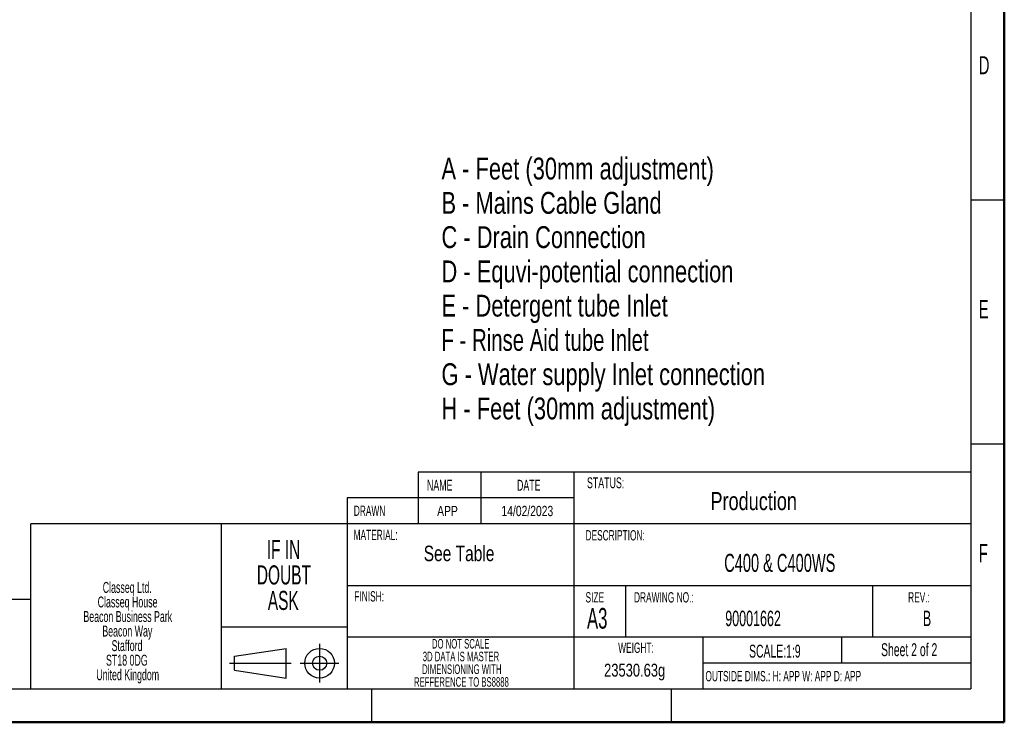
# Paper-space layout 'Specification Drawing' of a CAD drawing. Header units: millimetres. Extents: x 0 to 420, y 0 to 297.
# Tile 33 of 38: x 229 to 420, y 0 to 136. Entities that reach past the tile are written whole.
import ezdxf

# ---------------------------------------------------------------- set-up
doc = ezdxf.new("R2010")
doc.units = ezdxf.units.MM
doc.layers.add('BOARDER', color=7, linetype='Continuous', lineweight=25)
doc.styles.add('SLDTEXTSTYLE0', font='TXT', dxfattribs={"width": 0.75})
doc.styles.add('SLDTEXTSTYLE1', font='TXT', dxfattribs={"width": 0.605})
doc.styles.add('SLDTEXTSTYLE2', font='TXT', dxfattribs={"width": 0.697917})

psp = doc.layouts.new('Specification Drawing')

# ---------------------------------------------------------------- linework, layer by layer
at = {"layer": 'BOARDER', "linetype": 'Continuous', "lineweight": 50}
for p, q in [((420, 0), (420, 297)), ((0, 0), (420, 0))]:
    psp.add_line(p, q, dxfattribs=at)
at = {"layer": 'BOARDER'}
for p, q in [((413.5, 290.5), (413.5, 6.5)), ((413.5, 101.3), (420, 101.3)), ((413.5, 54), (420, 54)), ((413.5, 48.5), (306.2989, 48.5)), ((306.2989, 48.5), (306.2989, 38.5)), ((318.5096, 38.5), (318.5096, 48.5)), ((336.5, 48.5), (336.5, 6.5)), ((336.5, 43.5), (292.5, 43.5)), ((292.5, 43.5), (292.5, 6.5)), ((231.16, 6.5), (231.16, 38.5)), ((413.5, 38.5), (231.16, 38.5)), ((268.16, 6.5), (268.16, 38.5)), ((292.5, 26.5), (336.4241, 26.5)), ((336.5, 26.5), (413.5, 26.5)), ((346.5, 26.5), (346.5, 16.5)), ((394.5, 16.5), (394.5, 26.5)), ((6.5, 23.8413), (231.16, 23.8413)), ((268.16, 18.5), (292.5, 18.5)), ((292.5, 18.5), (292.6659, 18.5)), ((413.5, 16.5), (292.5, 16.5)), ((361.5, 16.5), (361.5, 6.5)), ((388.5, 11.5), (388.5, 16.5)), ((270.6652, 12.8271), (280.6652, 14.3271)), ((280.6652, 8.5771), (280.6652, 14.3271)), ((287.1652, 15.2021), (287.1652, 7.7021)), ((270.6652, 10.0771), (270.6652, 12.8271)), ((361.5, 11.5), (413.5, 11.5)), ((269.6652, 11.4521), (281.6652, 11.4521)), ((270.6652, 10.0771), (280.6652, 8.5771)), ((283.4152, 11.4521), (290.9152, 11.4521)), ((6.5, 6.5), (413.5, 6.5)), ((297.2, 6.5), (297.2, 0)), ((355.34, 6.5), (355.34, 0))]:
    psp.add_line(p, q, dxfattribs=at)
for radius in [2.875, 1.375]:
    psp.add_circle((287.1652, 11.4521), radius, dxfattribs=at)

# ---------------------------------------------------------------- texts
at = {"color": 7, "linetype": 'Continuous', "lineweight": 0, "char_height": 4.233333, "attachment_point": 1}
for s, insert, style in [('A - Feet (30mm adjustment)', (310.8066, 109.4703), 'SLDTEXTSTYLE0'), ('B - Mains Cable Gland', (310.8066, 102.8258), 'SLDTEXTSTYLE0'), ('C - Drain Connection', (310.8066, 96.1814), 'SLDTEXTSTYLE0'), ('D - Equvi-potential connection', (310.8066, 89.5369), 'SLDTEXTSTYLE0'), ('E - Detergent tube Inlet', (310.8066, 82.8925), 'SLDTEXTSTYLE0'), ('F - Rinse Aid tube Inlet', (310.8066, 76.248), 'SLDTEXTSTYLE2'), ('G - Water supply Inlet connection', (310.8066, 69.6036), 'SLDTEXTSTYLE0'), ('H - Feet (30mm adjustment)', (310.8066, 62.9592), 'SLDTEXTSTYLE0')]:
    psp.add_mtext(s, dxfattribs=dict(at, insert=insert, style=style))
at = {"layer": 'BOARDER'}
for s, insert, char_height, attachment_point, style in [('D', (415.0709, 129.1445), 3.5, 1, 'SLDTEXTSTYLE1'), ('E', (415.0709, 81.8445), 3.5, 1, 'SLDTEXTSTYLE1'), ('NAME', (307.9942, 47.0163), 2.11667, 1, 'SLDTEXTSTYLE1'), ('DATE', (327.7416, 47.0163), 2.11667, 2, 'SLDTEXTSTYLE1'), ('STATUS:', (339.0386, 47.4973), 2.11667, 1, 'SLDTEXTSTYLE1'), ('Production', (371.3834, 44.6346), 3.5, 2, 'SLDTEXTSTYLE0'), ('14/02/2023', (327.4653, 41.9662), 2, 2, 'SLDTEXTSTYLE0'), ('DRAWN', (293.7977, 42.0104), 2, 1, 'SLDTEXTSTYLE1'), ('APP', (311.9756, 41.9662), 2, 2, 'SLDTEXTSTYLE0'), ('MATERIAL:', (293.7552, 37.3306), 2, 1, 'SLDTEXTSTYLE1'), ('DESCRIPTION:', (338.7512, 37.26), 2, 1, 'SLDTEXTSTYLE1'), ('IF IN', (280.171, 35.3628), 3.70417, 2, 'SLDTEXTSTYLE1'), ('See Table', (314.2219, 34.2388), 3, 2, 'SLDTEXTSTYLE0'), ('F', (415.0709, 34.5445), 3.5, 1, 'SLDTEXTSTYLE1'), ('C400 & C400WS', (376.4415, 32.658), 3.5, 2, 'SLDTEXTSTYLE1'), ('DOUBT', (280.2353, 30.4239), 3.70417, 2, 'SLDTEXTSTYLE1'), ('Classeq Ltd.', (249.8496, 27.2101), 2.116667, 2, 'SLDTEXTSTYLE1'), ('ASK', (280.1196, 25.485), 3.70417, 2, 'SLDTEXTSTYLE1'), ('FINISH:', (293.9029, 25.4217), 2, 1, 'SLDTEXTSTYLE1'), ('SIZE', (338.7512, 25.2275), 2, 1, 'SLDTEXTSTYLE1'), ('DRAWING NO.:', (348.1574, 25.2275), 2, 1, 'SLDTEXTSTYLE1'), ('REV.:', (401.3405, 25.2275), 2, 1, 'SLDTEXTSTYLE1'), ('Classeq House', (249.9108, 24.3879), 2.116667, 2, 'SLDTEXTSTYLE1'), ('Beacon Business Park', (249.9488, 21.5657), 2.116667, 2, 'SLDTEXTSTYLE1'), ('A3', (339.0386, 22.1626), 4, 1, 'SLDTEXTSTYLE1'), ('90001662', (371.2593, 21.6397), 3, 2, 'SLDTEXTSTYLE1'), ('B', (405.0095, 21.6397), 3, 2, 'SLDTEXTSTYLE1'), ('Beacon Way', (249.8581, 18.7435), 2.11667, 2, 'SLDTEXTSTYLE1'), ('Stafford', (249.8067, 15.9212), 2.11667, 2, 'SLDTEXTSTYLE1'), ('DO NOT SCALE', (314.5404, 16.1563), 1.852083, 2, 'SLDTEXTSTYLE1'), ('WEIGHT:', (348.5518, 15.4558), 2, 2, 'SLDTEXTSTYLE1'), ('Sheet 2 of 2', (401.5421, 15.3257), 2.5, 2, 'SLDTEXTSTYLE1'), ('3D DATA IS MASTER', (314.5897, 13.6868), 1.852083, 2, 'SLDTEXTSTYLE1'), ('SCALE:1:9', (375.4825, 15.048), 2.5, 2, 'SLDTEXTSTYLE1'), ('ST18 0DG', (249.7687, 13.099), 2.11667, 2, 'SLDTEXTSTYLE1'), ('United Kingdom', (249.9365, 10.2768), 2.116667, 2, 'SLDTEXTSTYLE1'), ('DIMENSIONING WITH', (314.7462, 11.2174), 1.852083, 2, 'SLDTEXTSTYLE1'), ('23530.63g', (348.2845, 11.3573), 2.5, 2, 'SLDTEXTSTYLE0'), ('OUTSIDE DIMS.: H: APP W: APP D: APP', (362.0148, 9.9524), 2, 1, 'SLDTEXTSTYLE1'), ('REFFERENCE TO BS8888', (314.6787, 8.7479), 1.852083, 2, 'SLDTEXTSTYLE1'), ('This drawing and any information or descriptive matter set out hereon are the confidential and copyright property of CLASSEQ. and must not be disclosed, loaned, copied or used for manufacturing, tendering or any other purpose without their written permission.', (7.5008, 5.3456), 2.1166667, 1, 'SLDTEXTSTYLE1')]:
    psp.add_mtext(s, dxfattribs=dict(at, insert=insert, char_height=char_height, attachment_point=attachment_point, style=style))

doc.saveas('drawing.dxf')
